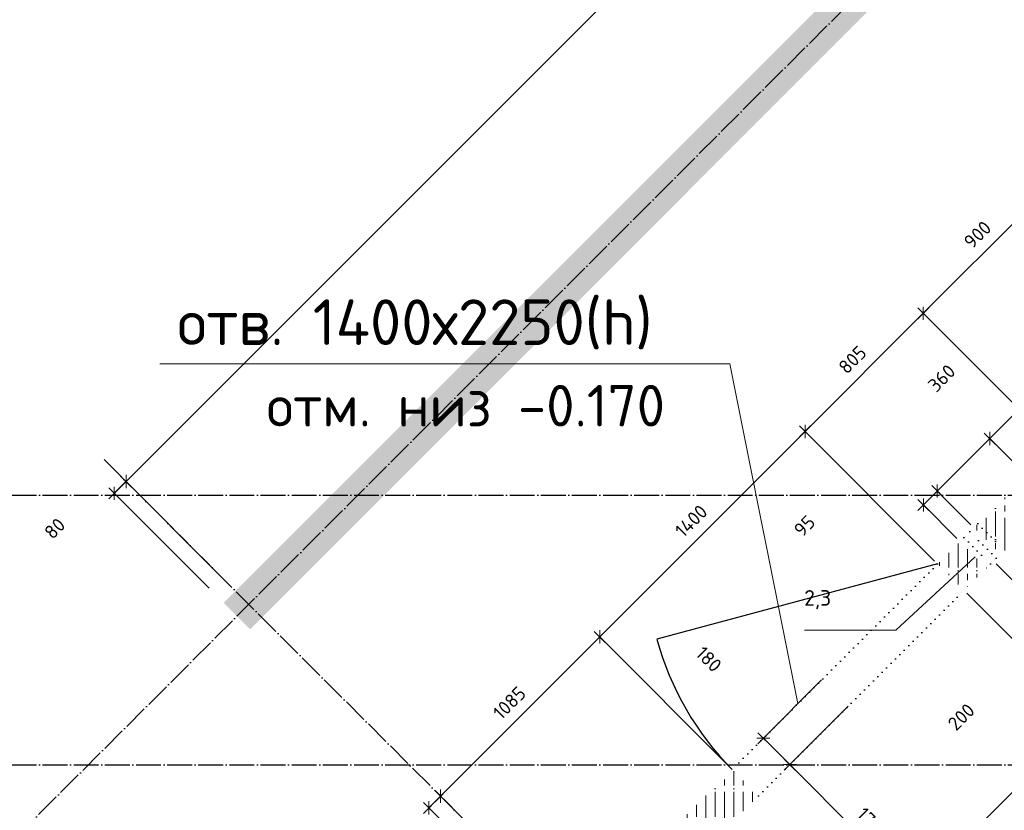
# Model space of a CAD drawing. Header units: millimetres. Extents: x -37663 to 118746, y -2869 to 47508.
# Tile 13 of 54: x 8527 to 13273, y 13681 to 17490. Entities that reach past the tile are written whole.
import ezdxf

# ---------------------------------------------------------------- set-up
doc = ezdxf.new("R2010")
doc.units = ezdxf.units.MM
doc.header["$PDMODE"] = 65
for name, pattern in [('______11', [150, 120, -15, 0, -15]), ('______5', [330, 240, -30, 30, -30]), ('______9', [30, 0, -30])]:
    doc.linetypes.add(name, pattern=pattern)
for name, color, linetype, lineweight in [('Standard', 7, 'Continuous', 25), ('Высотная отметка (окна)', 7, 'Continuous', 13), ('Размерная линия_ общее', 7, 'Continuous', 13), ('Стена_ общее', 7, 'Continuous', 35)]:
    doc.layers.add(name, color=color, linetype=linetype, lineweight=lineweight)
doc.layers.add('Осевая линия_ общее', color=7, linetype='______5', lineweight=13, true_color=0xa0a0a0)
doc.styles.add('ISOCPEUR', font='ISOCPEUR')
doc.dimstyles.new('DIMSTYLE_3', dxfattribs={"dimtxt": 66, "dimasz": 75, "dimexe": 0, "dimexo": 0, "dimgap": 33, "dimtad": 2, "dimdec": 0, "dimrnd": 5, "dimzin": 12, "dimdsep": 46, "dimtxsty": 'ISOCPEUR', "dimblk1": 'ALL_ML_STRICH', "dimblk2": 'ALL_ML_STRICH', "dimsah": 1, "dimcen": 0, "dimclrd": 7, "dimclre": 256, "dimclrt": 7, "dimadec": 0, "dimazin": 0, "dimtfac": 1, "dimtdec": 0, "dimtix": 1, "dimtmove": 2, "dimatfit": 3, "dimfxl": 0, "dimtzin": 0, "dimlwd": 0, "dimlwe": -3, "dimarcsym": 0})
doc.dimstyles.new('DIMSTYLE_5', dxfattribs={"dimtxt": 66, "dimasz": 75, "dimexe": 0, "dimexo": 0, "dimgap": 33, "dimtad": 2, "dimdec": 0, "dimrnd": 5, "dimzin": 12, "dimdsep": 46, "dimtxsty": 'ISOCPEUR', "dimblk1": 'ALL_ML_STRICH', "dimblk2": 'ALL_ML_STRICH', "dimsah": 1, "dimcen": 0, "dimclrd": 7, "dimclre": 256, "dimclrt": 7, "dimadec": 0, "dimazin": 0, "dimtfac": 1, "dimtdec": 0, "dimtix": 1, "dimtmove": 2, "dimatfit": 3, "dimfxl": 0, "dimtvp": 1.2, "dimtzin": 0, "dimlwd": 0, "dimlwe": -3, "dimarcsym": 0})
pattern_1 = [(90, (0, 0), (-90, 6e-15), [120, -15, 0, -15]), (90, (-45, 6e-15), (-90, 6e-15), [240, -30, 30, -30])]

# ---------------------------------------------------------------- blocks, each defined once
blk = doc.blocks.new('ALL_ML_STRICH')
at = {"color": 0, "linetype": 'ByBlock', "lineweight": -2}
for p, q in [((-1, 0), (0.5, 0)), ((-0.3, -0.3), (0.3, 0.3)), ((0, -0.5), (0, 0.5))]:
    blk.add_line(p, q, dxfattribs=at)
blk = doc.blocks.new('*D163')
at = {"layer": 'DEFPOINTS', "color": 7, "linetype": 'Continuous', "lineweight": 13, "transparency": 33554687}
for p in [(10499.3, 13692.6), (11229.5, 13075.5), (11172.9, 13018.9)]:
    blk.add_point(p, dxfattribs=at)
at = {"layer": 'Размерная линия_ общее', "color": 7, "linetype": 'Continuous', "lineweight": -2, "transparency": 33554687}
blk.add_line((10499.3, 13692.6), (10555.8, 13749.1), dxfattribs=at)
at = {"layer": 'Размерная линия_ общее', "color": 253, "linetype": 'Continuous', "lineweight": -2, "true_color": 0xa0a0a0, "transparency": 33554687}
for p, q in [((11215.4, 13089.6), (10555.8, 13749.1)), ((11158.8, 13033), (10499.3, 13692.6))]:
    blk.add_line(p, q, dxfattribs=at)
at = {"layer": 'Размерная линия_ общее', "color": 7, "linetype": 'Continuous', "lineweight": 13, "transparency": 33554687, "xscale": 75, "yscale": 75, "zscale": 75}
for p, rotation in [((10499.3, 13692.6), 224.999999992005), ((10555.8, 13749.1), 44.99999999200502)]:
    blk.add_blockref('ALL_ML_STRICH', p, dxfattribs=dict(at, rotation=rotation))
at = {"layer": 'Размерная линия_ общее', "color": 7, "linetype": 'Continuous', "lineweight": 13, "transparency": 33554687, "insert": (10206.3, 13520.1), "char_height": 66, "width": 132, "attachment_point": 5, "rotation": 45, "style": 'ISOCPEUR'}
blk.add_mtext('\\A1;{80}', dxfattribs=at)
blk = doc.blocks.new('*D164')
at = {"layer": 'DEFPOINTS', "color": 7, "linetype": 'Continuous', "lineweight": 13, "transparency": 33554687}
for p in [(11961.4, 13878), (10555.8, 13749.1), (11229.5, 13075.5)]:
    blk.add_point(p, dxfattribs=at)
at = {"layer": 'Размерная линия_ общее', "color": 7, "linetype": 'Continuous', "lineweight": -2, "transparency": 33554687}
blk.add_line((10555.8, 13749.1), (11323, 14516.3), dxfattribs=at)
at = {"layer": 'Размерная линия_ общее', "color": 253, "linetype": 'Continuous', "lineweight": -2, "true_color": 0xa0a0a0, "transparency": 33554687}
for p, q in [((11947.2, 13892.2), (11323, 14516.3)), ((11215.4, 13089.6), (10555.8, 13749.1))]:
    blk.add_line(p, q, dxfattribs=at)
at = {"layer": 'Размерная линия_ общее', "color": 7, "linetype": 'Continuous', "lineweight": 13, "transparency": 33554687, "xscale": 75, "yscale": 75, "zscale": 75}
for p, rotation in [((11323, 14516.3), 44.99999999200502), ((10555.8, 13749.1), 224.999999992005)]:
    blk.add_blockref('ALL_ML_STRICH', p, dxfattribs=dict(at, rotation=rotation))
at = {"layer": 'Размерная линия_ общее', "color": 7, "linetype": 'Continuous', "lineweight": 13, "transparency": 33554687, "insert": (10887.7, 14198.4), "char_height": 66, "width": 264, "attachment_point": 5, "rotation": 45, "style": 'ISOCPEUR'}
blk.add_mtext('\\A1;{1085}', dxfattribs=at)
blk = doc.blocks.new('*D165')
at = {"layer": 'DEFPOINTS', "color": 7, "linetype": 'Continuous', "lineweight": 13, "transparency": 33554687}
for p in [(12951.3, 14868), (11323, 14516.3), (11961.4, 13878)]:
    blk.add_point(p, dxfattribs=at)
at = {"layer": 'Размерная линия_ общее', "color": 7, "linetype": 'Continuous', "lineweight": -2, "transparency": 33554687}
blk.add_line((11323, 14516.3), (12313, 15506.3), dxfattribs=at)
at = {"layer": 'Размерная линия_ общее', "color": 253, "linetype": 'Continuous', "lineweight": -2, "true_color": 0xa0a0a0, "transparency": 33554687}
for p, q in [((12937.2, 14882.1), (12313, 15506.3)), ((11947.2, 13892.2), (11323, 14516.3))]:
    blk.add_line(p, q, dxfattribs=at)
at = {"layer": 'Размерная линия_ общее', "color": 7, "linetype": 'Continuous', "lineweight": 13, "transparency": 33554687, "xscale": 75, "yscale": 75, "zscale": 75}
for p, rotation in [((12313, 15506.3), 44.99999999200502), ((11323, 14516.3), 224.999999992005)]:
    blk.add_blockref('ALL_ML_STRICH', p, dxfattribs=dict(at, rotation=rotation))
at = {"layer": 'Размерная линия_ общее', "color": 7, "linetype": 'Continuous', "lineweight": 13, "transparency": 33554687, "insert": (11764, 15074.7), "char_height": 66, "width": 264, "attachment_point": 5, "rotation": 45, "style": 'ISOCPEUR'}
blk.add_mtext('\\A1;{1400}', dxfattribs=at)
blk = doc.blocks.new('*D166')
at = {"layer": 'DEFPOINTS', "color": 7, "linetype": 'Continuous', "lineweight": 13, "transparency": 33554687}
for p in [(12313, 15506.3), (13520.5, 15437.2), (12951.3, 14868)]:
    blk.add_point(p, dxfattribs=at)
at = {"layer": 'Размерная линия_ общее', "color": 7, "linetype": 'Continuous', "lineweight": -2, "transparency": 33554687}
blk.add_line((12313, 15506.3), (12882.2, 16075.5), dxfattribs=at)
at = {"layer": 'Размерная линия_ общее', "color": 253, "linetype": 'Continuous', "lineweight": -2, "true_color": 0xa0a0a0, "transparency": 33554687}
for p, q in [((13506.4, 15451.3), (12882.2, 16075.5)), ((12937.2, 14882.1), (12313, 15506.3))]:
    blk.add_line(p, q, dxfattribs=at)
at = {"layer": 'Размерная линия_ общее', "color": 7, "linetype": 'Continuous', "lineweight": 13, "transparency": 33554687, "xscale": 75, "yscale": 75, "zscale": 75}
for p, rotation in [((12882.2, 16075.5), 44.99999999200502), ((12313, 15506.3), 224.999999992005)]:
    blk.add_blockref('ALL_ML_STRICH', p, dxfattribs=dict(at, rotation=rotation))
at = {"layer": 'Размерная линия_ общее', "color": 7, "linetype": 'Continuous', "lineweight": 13, "transparency": 33554687, "insert": (12541.2, 15851.9), "char_height": 66, "width": 198, "attachment_point": 5, "rotation": 45, "style": 'ISOCPEUR'}
blk.add_mtext('\\A1;{805}', dxfattribs=at)
blk = doc.blocks.new('*D167')
at = {"layer": 'DEFPOINTS', "color": 7, "linetype": 'Continuous', "lineweight": 13, "transparency": 33554687}
for p in [(12882.2, 16075.5), (14156.9, 16073.6), (13520.5, 15437.2)]:
    blk.add_point(p, dxfattribs=at)
at = {"layer": 'Размерная линия_ общее', "color": 7, "linetype": 'Continuous', "lineweight": -2, "transparency": 33554687}
blk.add_line((12882.2, 16075.5), (13518.6, 16711.9), dxfattribs=at)
at = {"layer": 'Размерная линия_ общее', "color": 253, "linetype": 'Continuous', "lineweight": -2, "true_color": 0xa0a0a0, "transparency": 33554687}
for p, q in [((14142.8, 16087.7), (13518.6, 16711.9)), ((13506.4, 15451.3), (12882.2, 16075.5))]:
    blk.add_line(p, q, dxfattribs=at)
at = {"layer": 'Размерная линия_ общее', "color": 7, "linetype": 'Continuous', "lineweight": 13, "transparency": 33554687, "xscale": 75, "yscale": 75, "zscale": 75}
for p, rotation in [((13518.6, 16711.9), 44.99999999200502), ((12882.2, 16075.5), 224.999999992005)]:
    blk.add_blockref('ALL_ML_STRICH', p, dxfattribs=dict(at, rotation=rotation))
at = {"layer": 'Размерная линия_ общее', "color": 7, "linetype": 'Continuous', "lineweight": 13, "transparency": 33554687, "insert": (13144, 16454.7), "char_height": 66, "width": 198, "attachment_point": 5, "rotation": 45, "style": 'ISOCPEUR'}
blk.add_mtext('\\A1;{900}', dxfattribs=at)
blk = doc.blocks.new('*D196')
at = {"layer": 'DEFPOINTS', "color": 7, "linetype": 'Continuous', "lineweight": 13, "transparency": 33554687}
for p in [(12882.8, 15152.1), (13126.3, 15043), (13059.1, 14975.8)]:
    blk.add_point(p, dxfattribs=at)
at = {"layer": 'Размерная линия_ общее', "color": 7, "linetype": 'Continuous', "lineweight": -2, "transparency": 33554687}
blk.add_line((12882.8, 15152.1), (12950, 15219.3), dxfattribs=at)
at = {"layer": 'Размерная линия_ общее', "color": 253, "linetype": 'Continuous', "lineweight": -2, "true_color": 0xa0a0a0, "transparency": 33554687}
for p, q in [((13112.2, 15057.1), (12950, 15219.3)), ((13045, 14989.9), (12882.8, 15152.1))]:
    blk.add_line(p, q, dxfattribs=at)
at = {"layer": 'Размерная линия_ общее', "color": 7, "linetype": 'Continuous', "lineweight": 13, "transparency": 33554687, "xscale": 75.00000000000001, "yscale": 75, "zscale": 75}
for p, rotation in [((12950, 15219.3), 44.99999999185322), ((12882.8, 15152.1), 224.9999999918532)]:
    blk.add_blockref('ALL_ML_STRICH', p, dxfattribs=dict(at, rotation=rotation))
at = {"layer": 'Размерная линия_ общее', "color": 7, "linetype": 'Continuous', "lineweight": 13, "transparency": 33554687, "insert": (12310.2, 15051.5), "char_height": 66, "width": 132, "attachment_point": 5, "rotation": 45, "style": 'ISOCPEUR'}
blk.add_mtext('\\A1;{95}', dxfattribs=at)
blk = doc.blocks.new('*D197')
at = {"layer": 'DEFPOINTS', "color": 7, "linetype": 'Continuous', "lineweight": 13, "transparency": 33554687}
for p in [(13379.1, 15295.8), (12950, 15219.3), (13126.3, 15043)]:
    blk.add_point(p, dxfattribs=at)
at = {"layer": 'Размерная линия_ общее', "color": 7, "linetype": 'Continuous', "lineweight": -2, "transparency": 33554687}
blk.add_line((12950, 15219.3), (13202.8, 15472.1), dxfattribs=at)
at = {"layer": 'Размерная линия_ общее', "color": 253, "linetype": 'Continuous', "lineweight": -2, "true_color": 0xa0a0a0, "transparency": 33554687}
for p, q in [((13365, 15309.9), (13202.8, 15472.1)), ((13112.2, 15057.1), (12950, 15219.3))]:
    blk.add_line(p, q, dxfattribs=at)
at = {"layer": 'Размерная линия_ общее', "color": 7, "linetype": 'Continuous', "lineweight": 13, "transparency": 33554687, "xscale": 75.00000000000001, "yscale": 75, "zscale": 75}
for p, rotation in [((13202.8, 15472.1), 44.99999999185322), ((12950, 15219.3), 224.9999999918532)]:
    blk.add_blockref('ALL_ML_STRICH', p, dxfattribs=dict(at, rotation=rotation))
at = {"layer": 'Размерная линия_ общее', "color": 7, "linetype": 'Continuous', "lineweight": 13, "transparency": 33554687, "insert": (12971.2, 15763), "char_height": 66, "width": 198, "attachment_point": 5, "rotation": 45, "style": 'ISOCPEUR'}
blk.add_mtext('\\A1;{360}', dxfattribs=at)
blk = doc.blocks.new('*D198')
at = {"layer": 'DEFPOINTS', "color": 7, "linetype": 'Continuous', "lineweight": 13, "transparency": 33554687}
for p in [(13202.8, 15472.1), (13520.5, 15437.2), (13379.1, 15295.8)]:
    blk.add_point(p, dxfattribs=at)
at = {"layer": 'Размерная линия_ общее', "color": 7, "linetype": 'Continuous', "lineweight": -2, "transparency": 33554687}
blk.add_line((13202.8, 15472.1), (13344.2, 15613.5), dxfattribs=at)
at = {"layer": 'Размерная линия_ общее', "color": 253, "linetype": 'Continuous', "lineweight": -2, "true_color": 0xa0a0a0, "transparency": 33554687}
for p, q in [((13506.4, 15451.3), (13344.2, 15613.5)), ((13365, 15309.9), (13202.8, 15472.1))]:
    blk.add_line(p, q, dxfattribs=at)
at = {"layer": 'Размерная линия_ общее', "color": 7, "linetype": 'Continuous', "lineweight": 13, "transparency": 33554687, "xscale": 75.00000000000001, "yscale": 75, "zscale": 75}
for p, rotation in [((13344.2, 15613.5), 44.99999999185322), ((13202.8, 15472.1), 224.9999999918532)]:
    blk.add_blockref('ALL_ML_STRICH', p, dxfattribs=dict(at, rotation=rotation))
at = {"layer": 'Размерная линия_ общее', "color": 7, "linetype": 'Continuous', "lineweight": 13, "transparency": 33554687, "insert": (13441.6, 15828), "char_height": 66, "width": 198, "attachment_point": 5, "rotation": 45, "style": 'ISOCPEUR'}
blk.add_mtext('\\A1;{200}', dxfattribs=at)
blk = doc.blocks.new('*D199')
at = {"layer": 'DEFPOINTS', "color": 7, "linetype": 'Continuous', "lineweight": 13, "transparency": 33554687}
for p in [(13220, 14882.1), (13078.6, 14740.7), (13435.6, 14383.7)]:
    blk.add_point(p, dxfattribs=at)
at = {"layer": 'Размерная линия_ общее', "color": 253, "linetype": 'Continuous', "lineweight": -2, "true_color": 0xa0a0a0, "transparency": 33554687}
for p, q in [((13234.1, 14868), (13577, 14525.1)), ((13092.7, 14726.5), (13435.6, 14383.7))]:
    blk.add_line(p, q, dxfattribs=at)
at = {"layer": 'Размерная линия_ общее', "color": 7, "linetype": 'Continuous', "lineweight": -2, "transparency": 33554687}
blk.add_line((13435.6, 14383.7), (13577, 14525.1), dxfattribs=at)
at = {"layer": 'Размерная линия_ общее', "color": 7, "linetype": 'Continuous', "lineweight": 13, "transparency": 33554687, "xscale": 75, "yscale": 75, "zscale": 75}
for p, rotation in [((13577, 14525.1), 44.99999999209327), ((13435.6, 14383.7), 224.9999999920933)]:
    blk.add_blockref('ALL_ML_STRICH', p, dxfattribs=dict(at, rotation=rotation))
at = {"layer": 'Размерная линия_ общее', "color": 7, "linetype": 'Continuous', "lineweight": 13, "transparency": 33554687, "insert": (13065.6, 14130.8), "char_height": 66, "width": 198, "attachment_point": 5, "rotation": 45, "style": 'ISOCPEUR'}
blk.add_mtext('\\A1;{200}', dxfattribs=at)
blk = doc.blocks.new('*D200')
at = {"layer": 'DEFPOINTS', "color": 7, "linetype": 'Continuous', "lineweight": 13, "transparency": 33554687}
for p in [(13506.4, 15168.5), (13220, 14882.1), (13577, 14525.1)]:
    blk.add_point(p, dxfattribs=at)
at = {"layer": 'Размерная линия_ общее', "color": 253, "linetype": 'Continuous', "lineweight": -2, "true_color": 0xa0a0a0, "transparency": 33554687}
for p, q in [((13520.5, 15154.3), (13863.4, 14811.5)), ((13234.1, 14868), (13577, 14525.1))]:
    blk.add_line(p, q, dxfattribs=at)
at = {"layer": 'Размерная линия_ общее', "color": 7, "linetype": 'Continuous', "lineweight": -2, "transparency": 33554687}
blk.add_line((13577, 14525.1), (13863.4, 14811.5), dxfattribs=at)
at = {"layer": 'Размерная линия_ общее', "color": 7, "linetype": 'Continuous', "lineweight": 13, "transparency": 33554687, "xscale": 75, "yscale": 75, "zscale": 75}
for p, rotation in [((13863.4, 14811.5), 44.99999999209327), ((13577, 14525.1), 224.9999999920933)]:
    blk.add_blockref('ALL_ML_STRICH', p, dxfattribs=dict(at, rotation=rotation))
at = {"layer": 'Размерная линия_ общее', "color": 7, "linetype": 'Continuous', "lineweight": 13, "transparency": 33554687, "insert": (13589.1, 14907.3), "char_height": 66, "width": 198, "attachment_point": 5, "rotation": 45, "style": 'ISOCPEUR'}
blk.add_mtext('\\A1;{405}', dxfattribs=at)
blk = doc.blocks.new('*D238')
at = {"layer": 'DEFPOINTS', "color": 7, "linetype": 'Continuous', "lineweight": 13, "transparency": 33554687}
for p in [(13704.4, 14503.8), (11823.5, 12622.9), (11994.9, 12451.4)]:
    blk.add_point(p, dxfattribs=at)
at = {"layer": 'Размерная линия_ общее', "color": 253, "linetype": 'Continuous', "lineweight": -2, "true_color": 0xa0a0a0, "transparency": 33554687}
for p, q in [((13718.5, 14489.7), (13875.9, 14332.3)), ((11837.6, 12608.8), (11994.9, 12451.4))]:
    blk.add_line(p, q, dxfattribs=at)
at = {"layer": 'Размерная линия_ общее', "color": 7, "linetype": 'Continuous', "lineweight": -2, "transparency": 33554687}
blk.add_line((11994.9, 12451.4), (13875.9, 14332.3), dxfattribs=at)
at = {"layer": 'Размерная линия_ общее', "color": 7, "linetype": 'Continuous', "lineweight": 13, "transparency": 33554687, "xscale": 75, "yscale": 75, "zscale": 75}
for p, rotation in [((13875.9, 14332.3), 44.99999999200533), ((11994.9, 12451.4), 224.9999999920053)]:
    blk.add_blockref('ALL_ML_STRICH', p, dxfattribs=dict(at, rotation=rotation))
at = {"layer": 'Размерная линия_ общее', "color": 7, "linetype": 'Continuous', "lineweight": 13, "transparency": 33554687, "insert": (12462.8, 13091.8), "char_height": 66, "width": 264, "attachment_point": 5, "rotation": 45, "style": 'ISOCPEUR'}
blk.add_mtext('\\A1;{2660}', dxfattribs=at)
blk = doc.blocks.new('СЛОЖНЫЙ_ОБЪЕКТ_1')
at = {"layer": 'Осевая линия_ общее', "color": 253, "linetype": '______11', "lineweight": -3, "true_color": 0xa0a0a0, "transparency": 33554687}
for p, q in [((552.2, 5594.3), (17713.7, 22755.7)), ((15387.3, 8917.7), (8924.3, 15380.6)), ((-2770, 15200), (26050, 15200)), ((-2770, 13900), (26050, 13900))]:
    blk.add_line(p, q, dxfattribs=at)
blk = doc.blocks.new('*D257')
at = {"layer": 'DEFPOINTS', "color": 7, "linetype": 'Continuous', "lineweight": 13, "transparency": 33554687}
for p in [(8983.4, 15208.4), (9567.8, 14737.2), (9511.2, 14680.6)]:
    blk.add_point(p, dxfattribs=at)
at = {"layer": 'Размерная линия_ общее', "color": 7, "linetype": 'Continuous', "lineweight": -2, "transparency": 33554687}
blk.add_line((8983.4, 15208.4), (9040, 15264.9), dxfattribs=at)
at = {"layer": 'Размерная линия_ общее', "color": 253, "linetype": 'Continuous', "lineweight": -2, "true_color": 0xa0a0a0, "transparency": 33554687}
for p, q in [((9497.1, 14807.9), (9040, 15264.9)), ((9440.5, 14751.3), (8983.4, 15208.4))]:
    blk.add_line(p, q, dxfattribs=at)
at = {"layer": 'Размерная линия_ общее', "color": 7, "linetype": 'Continuous', "lineweight": 13, "transparency": 33554687, "xscale": 75, "yscale": 75, "zscale": 75}
for p, rotation in [((8983.4, 15208.4), 224.9999999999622), ((9040, 15264.9), 44.99999999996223)]:
    blk.add_blockref('ALL_ML_STRICH', p, dxfattribs=dict(at, rotation=rotation))
at = {"layer": 'Размерная линия_ общее', "color": 7, "linetype": 'Continuous', "lineweight": 13, "transparency": 33554687, "insert": (8696.2, 15039.1), "char_height": 66, "width": 132, "attachment_point": 5, "rotation": 45, "style": 'ISOCPEUR'}
blk.add_mtext('\\A1;{80}', dxfattribs=at)
blk = doc.blocks.new('*D258')
at = {"layer": 'DEFPOINTS', "color": 7, "linetype": 'Continuous', "lineweight": 13, "transparency": 33554687}
for p in [(15267.1, 20436.4), (9040, 15264.9), (9567.8, 14737.2)]:
    blk.add_point(p, dxfattribs=at)
at = {"layer": 'Размерная линия_ общее', "color": 7, "linetype": 'Continuous', "lineweight": -2, "transparency": 33554687}
blk.add_line((9040, 15264.9), (14739.3, 20964.2), dxfattribs=at)
at = {"layer": 'Размерная линия_ общее', "color": 253, "linetype": 'Continuous', "lineweight": -2, "true_color": 0xa0a0a0, "transparency": 33554687}
for p, q in [((15196.4, 20507.1), (14739.3, 20964.2)), ((9497.1, 14807.9), (9040, 15264.9))]:
    blk.add_line(p, q, dxfattribs=at)
at = {"layer": 'Размерная линия_ общее', "color": 7, "linetype": 'Continuous', "lineweight": 13, "transparency": 33554687, "xscale": 75, "yscale": 75, "zscale": 75}
for p, rotation in [((14739.3, 20964.2), 44.99999999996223), ((9040, 15264.9), 224.9999999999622)]:
    blk.add_blockref('ALL_ML_STRICH', p, dxfattribs=dict(at, rotation=rotation))
at = {"layer": 'Размерная линия_ общее', "color": 7, "linetype": 'Continuous', "lineweight": 13, "transparency": 33554687, "insert": (11833.3, 18175.6), "char_height": 66, "width": 264, "attachment_point": 5, "rotation": 45, "style": 'ISOCPEUR'}
blk.add_mtext('\\A1;{8060}', dxfattribs=at)
blk = doc.blocks.new('*D346')
at = {"layer": 'DEFPOINTS', "color": 7, "linetype": 'Continuous', "lineweight": 13, "transparency": 33554687}
for p in [(12406.8, 14323.5), (12534.1, 14196.2), (12111.8, 14028.4)]:
    blk.add_point(p, dxfattribs=at)
at = {"layer": 'Размерная линия_ общее', "color": 253, "linetype": 'Continuous', "lineweight": -2, "true_color": 0xa0a0a0, "transparency": 33554687}
for p, q in [((12392.7, 14309.4), (12111.8, 14028.4)), ((12520, 14182.1), (12239.1, 13901.2))]:
    blk.add_line(p, q, dxfattribs=at)
at = {"layer": 'Размерная линия_ общее', "color": 7, "linetype": 'Continuous', "lineweight": -2, "transparency": 33554687}
blk.add_line((12111.8, 14028.4), (12239.1, 13901.2), dxfattribs=at)
at = {"layer": 'Размерная линия_ общее', "color": 7, "linetype": 'Continuous', "lineweight": 13, "transparency": 33554687, "xscale": 75, "yscale": 75, "zscale": 75}
for p, rotation in [((12111.8, 14028.4), 135.0000000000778), ((12239.1, 13901.2), 315.0000000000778)]:
    blk.add_blockref('ALL_ML_STRICH', p, dxfattribs=dict(at, rotation=rotation))
at = {"layer": 'Размерная линия_ общее', "color": 7, "linetype": 'Continuous', "lineweight": 13, "transparency": 33554687, "insert": (11848.6, 14409.1), "char_height": 66, "width": 198, "attachment_point": 5, "rotation": 315, "style": 'ISOCPEUR'}
blk.add_mtext('\\A1;{180}', dxfattribs=at)
blk = doc.blocks.new('*D347')
at = {"layer": 'DEFPOINTS', "color": 7, "linetype": 'Continuous', "lineweight": 13, "transparency": 33554687}
for p in [(12534.1, 14196.2), (12239.1, 13901.2), (13986.8, 13174.1)]:
    blk.add_point(p, dxfattribs=at)
at = {"layer": 'Размерная линия_ общее', "color": 253, "linetype": 'Continuous', "lineweight": -2, "true_color": 0xa0a0a0, "transparency": 33554687}
for p, q in [((12520, 14182.1), (12239.1, 13901.2)), ((13972.7, 13159.9), (13476.5, 12663.7))]:
    blk.add_line(p, q, dxfattribs=at)
at = {"layer": 'Размерная линия_ общее', "color": 7, "linetype": 'Continuous', "lineweight": -2, "transparency": 33554687}
blk.add_line((12239.1, 13901.2), (13476.5, 12663.7), dxfattribs=at)
at = {"layer": 'Размерная линия_ общее', "color": 7, "linetype": 'Continuous', "lineweight": 13, "transparency": 33554687, "xscale": 75, "yscale": 75, "zscale": 75}
for p, rotation in [((12239.1, 13901.2), 135.0000000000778), ((13476.5, 12663.7), 315.0000000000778)]:
    blk.add_blockref('ALL_ML_STRICH', p, dxfattribs=dict(at, rotation=rotation))
at = {"layer": 'Размерная линия_ общее', "color": 7, "linetype": 'Continuous', "lineweight": 13, "transparency": 33554687, "insert": (12640.6, 13617), "char_height": 66, "width": 264, "attachment_point": 5, "rotation": 315, "style": 'ISOCPEUR'}
blk.add_mtext('\\A1;{1750}', dxfattribs=at)

msp = doc.modelspace()

# ---------------------------------------------------------------- hatches: boundary and pattern name
at = {"layer": 'Стена_ общее', "linetype": 'Continuous', "lineweight": 18, "transparency": 33554687}
h = msp.add_hatch(dxfattribs=at)
h.set_pattern_fill('__________541', scale=30, style=0, pattern_type=2)
h.set_pattern_definition(pattern_1)
h.paths.add_polyline_path([(15726.7, 20896.1), (9511.2, 14680.6), (9638.5, 14553.3), (15854, 20768.8)], flags=0)
h = msp.add_hatch(dxfattribs=at)
h.set_pattern_fill('__________541', scale=30, style=0, pattern_type=2)
h.set_pattern_definition(pattern_1)
h.paths.add_polyline_path([(13612.4, 14850.3), (13273, 15189.7), (13145.8, 15062.4), (13485.2, 14723)], flags=0)
h = msp.add_hatch(dxfattribs=at)
h.set_pattern_fill('__________541', scale=30, style=0, pattern_type=2)
h.set_pattern_definition(pattern_1)
h.paths.add_polyline_path([(13126.3, 15043), (13253.6, 14915.7), (13273, 14935.1), (13145.8, 15062.4)], flags=0)
h = msp.add_hatch(dxfattribs=at)
h.set_pattern_fill('__________541', scale=30, style=0, pattern_type=2)
h.set_pattern_definition(pattern_1)
h.paths.add_polyline_path([(13186.4, 14848.5), (13059.1, 14975.8), (12951.3, 14868), (13078.6, 14740.7)], flags=0)
h = msp.add_hatch(dxfattribs=at)
h.set_pattern_fill('__________541', scale=30, style=0, pattern_type=2)
h.set_pattern_definition(pattern_1)
h.paths.add_polyline_path([(11392.1, 13054.2), (12088.6, 13750.7), (11961.4, 13878), (11264.9, 13181.5)], flags=0)

# ---------------------------------------------------------------- linework, layer by layer
at = {"layer": 'Высотная отметка (окна)', "color": 7, "linetype": 'Continuous', "lineweight": 13, "transparency": 33554687}
for points in [[(12278.5, 14195.2), (11950.1, 15832.5), (9203.2, 15832.5)], [(12309.8, 14548.9), (12749.8, 14548.9), (13132.6, 14902.3)]]:
    msp.add_lwpolyline(points, dxfattribs=at)
at = {"layer": 'Стена_ общее', "color": 7, "linetype": '______9', "lineweight": -3, "transparency": 33554687}
for p, q in [((13145.8, 15062.4), (13273, 14935.1)), ((13106.9, 15023.5), (13078.6, 14995.2)), ((13106.9, 15023.5), (13078.6, 14995.2)), ((13106.9, 15023.5), (13078.6, 14995.2)), ((13126.3, 15043), (13106.9, 15023.5)), ((13126.3, 15043), (13106.9, 15023.5)), ((13234.1, 14896.3), (13106.9, 15023.5)), ((13078.6, 14995.2), (13059.1, 14975.8)), ((13078.6, 14995.2), (13059.1, 14975.8)), ((13078.6, 14995.2), (13205.9, 14868)), ((13234.1, 14896.3), (13253.6, 14915.7)), ((13234.1, 14896.3), (13253.6, 14915.7)), ((12951.3, 14868), (11961.4, 13878)), ((12951.3, 14868), (11961.4, 13878)), ((13186.4, 14848.5), (13205.9, 14868)), ((13186.4, 14848.5), (13205.9, 14868)), ((13205.9, 14868), (13234.1, 14896.3)), ((13205.9, 14868), (13234.1, 14896.3)), ((13205.9, 14868), (13234.1, 14896.3)), ((12088.6, 13750.7), (13078.6, 14740.7)), ((12088.6, 13750.7), (13078.6, 14740.7))]:
    msp.add_line(p, q, dxfattribs=at)
at = {"layer": 'Стена_ общее', "color": 7, "linetype": 'Continuous', "lineweight": 25, "transparency": 33554687}
msp.add_line((12951.3, 14868), (11599, 14505.6), dxfattribs=at)
msp.add_arc((12951.3, 14868), 1400, 195, 225, dxfattribs=at)

# ---------------------------------------------------------------- block references
at = {"layer": 'Осевая линия_ общее', "color": 253, "linetype": '______11', "lineweight": -3, "true_color": 0xa0a0a0, "transparency": 33554687}
msp.add_blockref('СЛОЖНЫЙ_ОБЪЕКТ_1', (0, 0), dxfattribs=at)

# ---------------------------------------------------------------- texts
at = {"layer": 'Standard', "color": 7, "linetype": 'Continuous', "lineweight": 25, "transparency": 33554687, "insert": (12308.6, 14649.5), "char_height": 75, "width": 164.904, "attachment_point": 7, "style": 'ISOCPEUR'}
msp.add_mtext('\\A1;{\\fISOCPEUR|i0|b0;\\H75.000000;\\W1.000000;\\C7;2,3}\\P', dxfattribs=at)
at = {"layer": 'Высотная отметка (окна)', "color": 7, "linetype": 'Continuous', "lineweight": 13, "transparency": 33554687, "style": 'ISOCPEUR'}
for s, insert, char_height, width, attachment_point in [('\\A1;{\\fISOCPEUR|i0|b0;\\H220.000000;\\W1.000000;\\C7;отв. 1400х2250(h)}\\P', (9287, 15901.1), 66, 2504.106, 7), ('\\A1;{\\fISOCPEUR|i0|b0;\\H200.000000;\\W1.000000;\\C7;отм. низ -0.170}\\P', (9717.7, 15730.4), 60, 2005.98, 1)]:
    msp.add_mtext(s, dxfattribs=dict(at, insert=insert, char_height=char_height, width=width, attachment_point=attachment_point))

# ---------------------------------------------------------------- dimensions: what is measured, and where the dimension line sits
at = {"layer": 'Размерная линия_ общее', "color": 7, "linetype": 'Continuous', "lineweight": 13, "transparency": 33554687}
for base, p1, p2, angle, dimstyle, picture, middle in [((14739.3, 20964.2), (9497.1, 14807.9), (15196.4, 20507.1), 45, 'DIMSTYLE_3', '*D258', (11833.3, 18175.6)), ((13518.6, 16711.9), (13506.4, 15451.3), (14142.8, 16087.7), 45, 'DIMSTYLE_3', '*D167', (13144, 16454.7)), ((12882.2, 16075.5), (12937.2, 14882.1), (13506.4, 15451.3), 45, 'DIMSTYLE_3', '*D166', (12541.2, 15851.9)), ((13344.2, 15613.5), (13365, 15309.9), (13506.4, 15451.3), 45, 'DIMSTYLE_3', '*D198', (13441.6, 15828)), ((13202.8, 15472.1), (13112.2, 15057.1), (13365, 15309.9), 45, 'DIMSTYLE_3', '*D197', (12971.2, 15763)), ((12313, 15506.3), (11947.2, 13892.2), (12937.2, 14882.1), 45, 'DIMSTYLE_3', '*D165', (11764, 15074.7)), ((9040, 15264.9), (9440.5, 14751.3), (9497.1, 14807.9), 45, 'DIMSTYLE_5', '*D257', (8696.2, 15039.1)), ((12950, 15219.3), (13045, 14989.9), (13112.2, 15057.1), 45, 'DIMSTYLE_5', '*D196', (12310.2, 15051.5)), ((13863.4, 14811.5), (13234.1, 14868), (13520.5, 15154.3), 45, 'DIMSTYLE_3', '*D200', (13589.1, 14907.3)), ((13577, 14525.1), (13092.7, 14726.5), (13234.1, 14868), 45, 'DIMSTYLE_3', '*D199', (13065.6, 14130.8)), ((11323, 14516.3), (11215.4, 13089.6), (11947.2, 13892.2), 45, 'DIMSTYLE_3', '*D164', (10887.7, 14198.4)), ((12239.1, 13901.2), (12392.7, 14309.4), (12520, 14182.1), 315, 'DIMSTYLE_5', '*D346', (11848.6, 14409.1)), ((13875.9, 14332.3), (11837.6, 12608.8), (13718.5, 14489.7), 45, 'DIMSTYLE_3', '*D238', (12462.8, 13091.8)), ((13476.5, 12663.7), (12520, 14182.1), (13972.7, 13159.9), 315, 'DIMSTYLE_3', '*D347', (12640.6, 13617)), ((10555.8, 13749.1), (11158.8, 13033), (11215.4, 13089.6), 45, 'DIMSTYLE_5', '*D163', (10206.3, 13520.1))]:
    dim = msp.add_linear_dim(base=base, p1=p1, p2=p2, angle=angle, dimstyle=dimstyle, override={"dimpost": '<>', "dimclrd": 7, "dimclre": 253, "dimclrt": 7, "dimlwd": 0, "dimlwe": 65533}, dxfattribs=at)
    dim.commit()
    dim.dimension.update_dxf_attribs({"geometry": picture, "text_midpoint": middle, "dimtype": 160})

doc.saveas('drawing.dxf')
